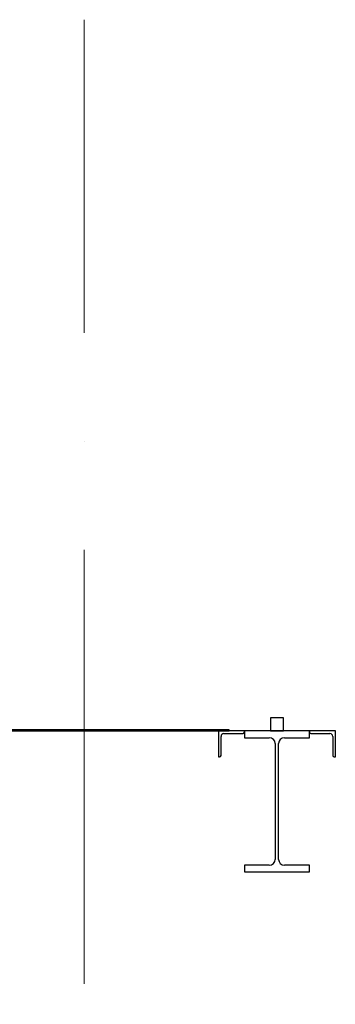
# Model space of a CAD drawing. Header units: millimetres. Extents: x -2033 to 156832, y -23587 to 25008.
# Tile 45 of 71: x 75942 to 77400, y 10440 to 14979. Entities that reach past the tile are written whole.
import ezdxf

# ---------------------------------------------------------------- set-up
doc = ezdxf.new("R2010")
doc.units = ezdxf.units.MM
doc.linetypes.add('Čerchovaná 20mm', pattern=[3000, 2000, -500, 0, -500])
for name, color, linetype, lineweight in [('CA_OSY', 5, 'Continuous', 9), ('CA_REZY', 1, 'Continuous', 25), ('CA_ZARIZPRED', 8, 'Continuous', 13)]:
    doc.layers.add(name, color=color, linetype=linetype, lineweight=lineweight)

# ---------------------------------------------------------------- blocks, each defined once
blk = doc.blocks.new('ocelová kce final - 11542_003_OK-HALA_TaO-2_ET_AciS_2025-05-29_upr_dwg-2597525-ŘEZ 3 _vestavek V1')
at = {"layer": 'CA_REZY'}
for p, q in [((5540, 11760), (5540, 11700)), ((5600, 11760), (5540, 11760)), ((5600, 11700), (5600, 11760)), ((5350, 11705), (4245, 11705)), ((4245, 11700), (5350, 11700)), ((5420, 11700), (5300, 11700)), ((5300, 11700), (5300, 11580)), ((5312, 11586.5), (5312, 11675)), ((5325, 11688), (5413.5, 11688)), ((5350, 11700), (5350, 11705)), ((5420, 11700), (5420, 11669)), ((5720, 11700), (5420, 11700)), ((5420, 11694.5), (5420, 11700)), ((5420, 11669), (5535, 11669)), ((5540, 11700), (5600, 11700)), ((5605, 11669), (5720, 11669)), ((5720, 11669), (5720, 11700)), ((5840, 11700), (5720, 11700)), ((5720, 11700), (5720, 11694.5)), ((5726.5, 11688), (5815, 11688)), ((5828, 11675), (5828, 11586.5)), ((5840, 11580), (5840, 11700)), ((5562, 11642), (5562, 11108)), ((5578, 11108), (5578, 11642)), ((5300, 11580), (5305.5, 11580)), ((5834.5, 11580), (5840, 11580)), ((5535, 11081), (5420, 11081)), ((5420, 11081), (5420, 11050)), ((5720, 11081), (5605, 11081)), ((5720, 11050), (5720, 11081)), ((5420, 11050), (5720, 11050))]:
    blk.add_line(p, q, dxfattribs=at)
for centre, radius, start, end in [((5325, 11675), 13, 90, 180), ((5413.5, 11694.5), 6.5, 270, 0), ((5535, 11642), 27, 0, 90), ((5605, 11642), 27, 90, 180), ((5726.5, 11694.5), 6.5, 180, 270), ((5815, 11675), 13, 0, 90), ((5305.5, 11586.5), 6.5, 270, 0), ((5834.5, 11586.5), 6.5, 180, 270), ((5535, 11108), 27, 270, 0), ((5605, 11108), 27, 180, 270)]:
    blk.add_arc(centre, radius, start, end, dxfattribs=at)
blk = doc.blocks.new('ocelová kce final - ocelová kce final-2597615-ŘEZ 3 _vestavek V1')
blk.add_blockref('ocelová kce final - 11542_003_OK-HALA_TaO-2_ET_AciS_2025-05-29_upr_dwg-2597525-ŘEZ 3 _vestavek V1', (0, 0))

msp = doc.modelspace()

# ---------------------------------------------------------------- linework, layer by layer
at = {"layer": 'CA_OSY', "linetype": 'Čerchovaná 20mm'}
msp.add_line((76240.2, -4465.9), (76240.2, 14978.8), dxfattribs=at)

# ---------------------------------------------------------------- block references
at = {"layer": 'CA_ZARIZPRED'}
msp.add_blockref('ocelová kce final - ocelová kce final-2597615-ŘEZ 3 _vestavek V1', (71560.2, 0), dxfattribs=at)

doc.saveas('drawing.dxf')
